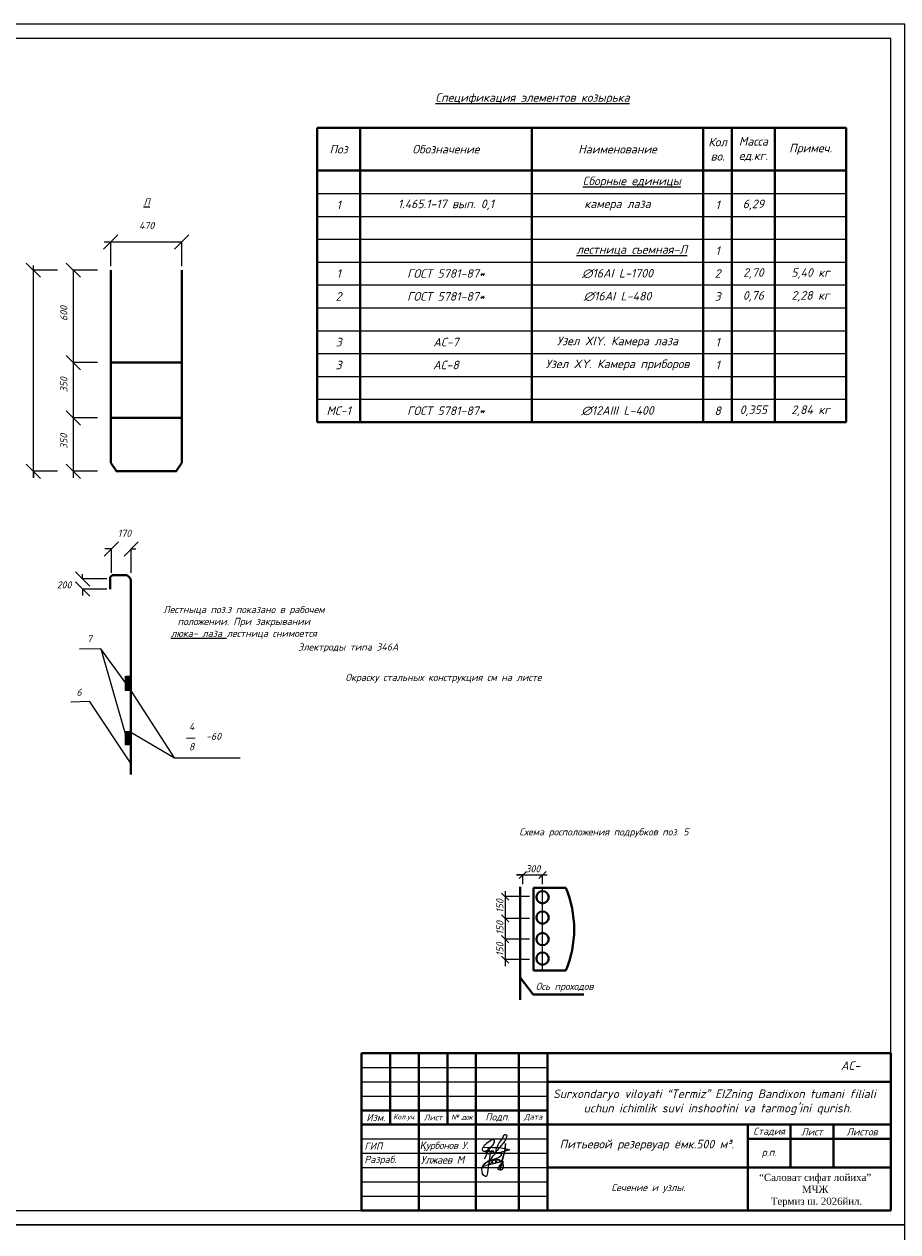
# Model space of a CAD drawing. Header units: millimetres. Extents: x -3143211 to -2549809, y 1060331 to 1394375.
# Tile 90 of 151: x -3088094 to -3057547, y 1160555 to 1202805. Entities that reach past the tile are written whole.
import ezdxf

# ---------------------------------------------------------------- set-up
doc = ezdxf.new("R2010")
doc.units = ezdxf.units.MM
for name, color, linetype in [('(002) Рамка', 7, 'Continuous'), ('размер', 34, 'Continuous'), ('Рамка', 7, 'Continuous'), ('шрифт', 1, 'Continuous')]:
    doc.layers.add(name, color=color, linetype=linetype)
doc.styles.add('Arial', font='arial.ttf')
doc.styles.get("Standard").update_dxf_attribs({"font": 'isocpeui.ttf'})
doc.styles.add('V@ler@Live', font='isocpeui.ttf')

# ---------------------------------------------------------------- blocks, each defined once
blk = doc.blocks.new('_Oblique')
at = {"color": 0, "linetype": 'ByBlock', "lineweight": -2}
blk.add_line((-0.5, -0.5), (0.5, 0.5), dxfattribs=at)

msp = doc.modelspace()

# ---------------------------------------------------------------- hatches: boundary and pattern name
for points in [[(-3084369.66862, 1179993.3922), (-3084555.25892, 1179993.3922), (-3084555.25892, 1179489.27479), (-3084369.66862, 1179489.27479)], [(-3084369.66862, 1178056.12602), (-3084547.53939, 1178056.12602), (-3084547.53939, 1177587.19352), (-3084369.66862, 1177587.19352)]]:
    msp.add_hatch(color=0).paths.add_polyline_path(points)

# ---------------------------------------------------------------- linework, layer by layer
msp.add_line((-3057296.73173, 1202804.62022), (-3116696.73173, 1202804.62022))
at = {"color": 0, "lineweight": 40, "ltscale": 25}
for p, q in [((-3077848.10111, 1188880.74482), (-3077848.10111, 1199180.74482)), ((-3077848.10111, 1199180.74482), (-3059348.10111, 1199180.74482)), ((-3076348.10111, 1188880.74482), (-3076348.10111, 1199180.74482)), ((-3070348.10111, 1188880.74482), (-3070348.10111, 1199180.74482)), ((-3064348.10111, 1199180.74482), (-3064348.10111, 1188880.74482)), ((-3063348.10111, 1199180.74482), (-3063348.10111, 1188880.74482)), ((-3061848.10111, 1199180.74482), (-3061848.10111, 1188880.74482)), ((-3059348.10111, 1199180.74482), (-3059348.10111, 1188880.74482)), ((-3077848.10111, 1197680.74482), (-3059348.10111, 1197680.74482)), ((-3077848.10111, 1188880.74482), (-3059348.10111, 1188880.74482)), ((-3070749.7741, 1168670.22934), (-3070749.7741, 1172622.46795))]:
    msp.add_line(p, q, dxfattribs=at)
at = {"color": 0, "lineweight": 0, "ltscale": 25}
for p, q in [((-3077848.10111, 1196880.74482), (-3059348.10111, 1196880.74482)), ((-3077848.10111, 1196080.74482), (-3059348.10111, 1196080.74482)), ((-3077848.10111, 1195280.74482), (-3059348.10111, 1195280.74482)), ((-3070348.10111, 1195280.74482), (-3059348.10111, 1195280.74482)), ((-3077848.10111, 1194480.74482), (-3059348.10111, 1194480.74482)), ((-3077848.10111, 1193680.74482), (-3059348.10111, 1193680.74482)), ((-3077848.10111, 1192880.74482), (-3059348.10111, 1192880.74482)), ((-3077848.10111, 1192080.74482), (-3059348.10111, 1192080.74482)), ((-3077848.10111, 1191280.74482), (-3059348.10111, 1191280.74482)), ((-3077848.10111, 1190480.74482), (-3059348.10111, 1190480.74482)), ((-3077848.10111, 1189680.74482), (-3059348.10111, 1189680.74482))]:
    msp.add_line(p, q, dxfattribs=at)
at = {"color": 0}
for p, q in [((-3071274.05866, 1172468.85213), (-3071274.05866, 1169849.7473)), ((-3070430.70031, 1172283.19558), (-3071274.05866, 1172283.19558)), ((-3071274.05866, 1172283.19558), (-3071274.05866, 1172056.21548)), ((-3070430.70031, 1171520.95567), (-3071274.05866, 1171520.95567)), ((-3071274.05866, 1171520.95567), (-3071274.05866, 1171293.97557)), ((-3070430.70031, 1170792.55317), (-3071274.05866, 1170792.55317)), ((-3071274.05866, 1170792.55317), (-3071274.05866, 1170565.57307)), ((-3070430.70031, 1170076.72741), (-3071274.05866, 1170076.72741))]:
    msp.add_line(p, q, dxfattribs=at)
at = {"color": 0, "lineweight": 40, "ltscale": 100}
for p, q in [((-3076296.73173, 1166804.62022), (-3057796.73173, 1166804.62022)), ((-3076296.73173, 1166804.62022), (-3076296.73173, 1161304.62022)), ((-3075296.73173, 1166804.62022), (-3075296.73173, 1164304.62022)), ((-3074296.73173, 1166804.62022), (-3074296.73173, 1161304.62022)), ((-3073296.73173, 1166804.62022), (-3073296.73173, 1164304.62022)), ((-3072296.73173, 1166804.62022), (-3072296.73173, 1161304.62022)), ((-3070796.73173, 1166804.62022), (-3070796.73173, 1161304.62022)), ((-3069796.73173, 1166804.62022), (-3069796.73173, 1161304.62022)), ((-3057796.73173, 1166804.62022), (-3057796.73173, 1161304.62022)), ((-3069796.73173, 1165804.62022), (-3057796.73173, 1165804.62022)), ((-3076296.73173, 1164804.62022), (-3069796.73173, 1164804.62022)), ((-3076296.73173, 1164304.62022), (-3057796.73173, 1164304.62022)), ((-3062796.73173, 1164304.62022), (-3062796.73173, 1161304.62022)), ((-3061296.73173, 1164304.62022), (-3061296.73173, 1162804.62022)), ((-3059796.73173, 1164304.62022), (-3059796.73173, 1162804.62022)), ((-3062796.73173, 1163804.62022), (-3057796.73173, 1163804.62022)), ((-3069796.73173, 1162804.62022), (-3057796.73173, 1162804.62022)), ((-3076296.73173, 1161304.62022), (-3057796.73173, 1161304.62022))]:
    msp.add_line(p, q, dxfattribs=at)
at = {"color": 0, "ltscale": 100}
for p, q in [((-3076296.73173, 1166304.62022), (-3069796.73173, 1166304.62022)), ((-3076296.73173, 1165804.62022), (-3069796.73173, 1165804.62022)), ((-3076296.73173, 1165304.62022), (-3069796.73173, 1165304.62022)), ((-3076296.73173, 1163804.62022), (-3069796.73173, 1163804.62022)), ((-3076296.73173, 1163304.62022), (-3069796.73173, 1163304.62022)), ((-3076296.73173, 1162804.62022), (-3069796.73173, 1162804.62022)), ((-3076296.73173, 1162304.62022), (-3069796.73173, 1162304.62022)), ((-3076296.73173, 1161804.62022), (-3069796.73173, 1161804.62022))]:
    msp.add_line(p, q, dxfattribs=at)
at = {"color": 0}
for points in [[(-3116696.73173, 1160804.62022), (-3057296.73173, 1160804.62022), (-3057296.73173, 1202804.62022), (-3116696.73173, 1202804.62022)], [(-3114696.73173, 1161304.62022), (-3057796.73173, 1161304.62022), (-3057796.73173, 1202304.62022), (-3114696.73173, 1202304.62022)], [(-3084555.25892, 1179993.3922), (-3084369.66862, 1179993.3922), (-3084369.66862, 1179489.27479), (-3084555.25892, 1179489.27479)], [(-3084547.53939, 1178056.12602), (-3084369.66862, 1178056.12602), (-3084369.66862, 1177587.19352), (-3084547.53939, 1177587.19352)], [(-3116696.73173, 1118804.62022), (-3057296.73173, 1118804.62022), (-3057296.73173, 1160804.62022), (-3116696.73173, 1160804.62022)]]:
    msp.add_lwpolyline(points, close=True, dxfattribs=at)
at = {"color": 0, "lineweight": 40, "ltscale": 25}
for points in [[(-3085064.10442, 1194198.18423), (-3085064.10442, 1187462.59465)], [(-3082582.59807, 1194198.18423), (-3082582.59807, 1187462.59465)], [(-3082582.59807, 1187462.59465), (-3082582.59807, 1190962.52001), (-3085064.10442, 1190962.52001)], [(-3082582.59807, 1189030.19469), (-3085064.10442, 1189030.19469)], [(-3085064.10442, 1187462.59465), (-3084869.50801, 1187164.49611), (-3082776.87284, 1187164.49611)], [(-3082582.59807, 1187462.59465), (-3082777.19449, 1187164.49611), (-3084869.82965, 1187164.49611)], [(-3084369.66862, 1176550.51131), (-3084369.66862, 1183288.49647)], [(-3070280.81283, 1172589.82833), (-3070280.81283, 1169692.68785)], [(-3070280.81283, 1172589.82833), (-3069155.04844, 1172589.82833)], [(-3070280.81283, 1169692.68785), (-3069155.04844, 1169692.68785)], [(-3070749.7741, 1169447.29182), (-3070300.11164, 1168862.17425), (-3068528.8018, 1168862.17425)]]:
    msp.add_lwpolyline(points, dxfattribs=at)
msp.add_lwpolyline([(-3085085.67546, 1183040.40542), (-3085085.67546, 1183393.89295, -0.4968660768), (-3084962.593, 1183523.46907), (-3084504.81135, 1183523.46907, -0.3626417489), (-3084369.66862, 1183288.49647)], format="xyb", dxfattribs=at)
at = {"color": 0}
msp.add_lwpolyline([(-3069968.49362, 1169692.68785), (-3069968.49362, 1172589.82833)], dxfattribs=at)
at = {"lineweight": 18, "elevation": 0}
msp.add_lwpolyline([(-3071998.39511, 1163110.93451), (-3071952.47911, 1163189.15458), (-3071927.27606, 1163245.79636), (-3071920.11145, 1163281.23472), (-3071918.47159, 1163315.88492), (-3071920.26762, 1163326.27517), (-3071925.44098, 1163333.00337), (-3071932.68369, 1163336.62698), (-3071921.82939, 1163326.27517), (-3071914.05959, 1163319.55659), (-3071895.41598, 1163305.59078), (-3071865.41049, 1163292.13439), (-3071844.69753, 1163289.02981), (-3071811.56851, 1163288.52039), (-3071796.04843, 1163292.65343), (-3071774.82789, 1163299.38162), (-3071764.98875, 1163308.17633), (-3071759.28829, 1163315.93298), (-3071758.78072, 1163324.20866), (-3071763.4465, 1163330.93685), (-3071770.68921, 1163330.93685), (-3071776.37014, 1163327.83227), (-3071781.03593, 1163323.17059), (-3071791.38264, 1163308.69536), (-3071798.11777, 1163294.71994), (-3071805.36048, 1163269.37387), (-3071815.70719, 1163221.78632), (-3071852.36972, 1162970.14224), (-3071868.26072, 1162821.824), (-3071893.44424, 1162615.22999), (-3071911.99025, 1162520.96799), (-3071925.24576, 1162497.13096), (-3071945.11927, 1162489.18208), (-3071959.68277, 1162489.18208), (-3071984.86629, 1162499.78379), (-3072016.66781, 1162522.2944), (-3072065.68783, 1162584.53981), (-3072085.56134, 1162665.31659), (-3072086.88884, 1162764.63435), (-3072072.32535, 1162837.47186), (-3072044.48682, 1162893.0948), (-3072014.0128, 1162926.19752), (-3071908.00774, 1162999.03503), (-3071827.1862, 1163059.95402), (-3071738.39963, 1163147.35327), (-3071701.30762, 1163202.97621), (-3071637.70458, 1163273.16089), (-3071599.28507, 1163304.9468), (-3071560.84603, 1163318.19173), (-3071522.42652, 1163326.131), (-3071495.93501, 1163326.131), (-3071466.76898, 1163318.19173), (-3071425.69446, 1163300.97716), (-3071411.13096, 1163277.14013), (-3071411.13096, 1163251.97669), (-3071415.09395, 1163226.81324), (-3071437.62247, 1163197.68016), (-3071510.49851, 1163148.67968), (-3071650.9601, 1163095.70957), (-3071798.03968, 1163050.67873), (-3071876.20622, 1163022.87206), (-3071931.86376, 1162984.47329), (-3072016.66781, 1162926.19752), (-3072040.52383, 1162893.0948), (-3072048.05936, 1162876.18781), (-3072049.09403, 1162867.33543), (-3072045.9705, 1162860.04976), (-3072039.72342, 1162856.39731), (-3072030.86038, 1162855.35925), (-3071949.57031, 1162876.70684), (-3071892.25339, 1162896.49735), (-3071829.2165, 1162922.01643), (-3071787.36109, 1162945.88229), (-3071739.3367, 1162993.88315), (-3071724.67559, 1163025.87091), (-3071725.72978, 1163041.41304), (-3071732.543, 1163046.13239), (-3071748.80492, 1163051.37077), (-3071766.12103, 1163050.32309), (-3071782.91005, 1163046.13239), (-3071793.92052, 1163038.78904), (-3071809.65534, 1163027.78364), (-3071822.2471, 1163013.63521), (-3071843.74095, 1162981.65706), (-3071850.57369, 1162961.732), (-3071854.24384, 1162941.81654), (-3071849.51949, 1162923.46779), (-3071837.98192, 1162916.12445), (-3071821.72001, 1162913.51007), (-3071729.39994, 1162931.33017), (-3071639.71536, 1162955.96497), (-3071614.53184, 1162970.64205), (-3071599.32411, 1163002.62019), (-3071598.79702, 1163017.29727), (-3071599.32411, 1163031.97435), (-3071608.77282, 1163043.50839), (-3071618.72909, 1163051.89941), (-3071631.32085, 1163058.18547), (-3071654.92309, 1163058.71411), (-3071679.57951, 1163053.47573), (-3071695.84143, 1163047.18006), (-3071707.9061, 1163040.89401), (-3071719.44366, 1163027.26461), (-3071726.78398, 1163012.58753), (-3071727.83817, 1162994.75782), (-3071716.80818, 1162974.84236), (-3071697.4032, 1162960.68432), (-3071673.80097, 1162958.58897), (-3071629.23199, 1162962.77967), (-3071597.76235, 1162966.97999), (-3071541.63628, 1162977.98539), (-3071487.05245, 1162993.71975), (-3071467.62795, 1163005.78245), (-3071458.72587, 1163020.45952), (-3071457.67168, 1163047.71832), (-3071461.86893, 1163060.30004), (-3071475.49536, 1163071.30545), (-3071492.81148, 1163074.97712), (-3071520.08386, 1163073.92944), (-3071543.159, 1163068.16242), (-3071568.34252, 1163051.90902), (-3071582.49605, 1163030.93628), (-3071584.07735, 1163016.78785), (-3071578.2988, 1163003.15845), (-3071565.72656, 1162995.29607), (-3071539.48884, 1162985.33835), (-3071510.65469, 1162986.90506), (-3071436.15831, 1163004.20613), (-3071401.77987, 1163012.5587), (-3071351.93992, 1163143.16256), (-3071316.89773, 1163273.76642), (-3071280.52804, 1163450.14123), (-3071267.05778, 1163634.6091), (-3071261.66968, 1163650.76637), (-3071260.32265, 1163633.26346), (-3071287.26317, 1163403.02465), (-3071399.08582, 1162946.58395), (-3071446.23172, 1162785.01117), (-3071459.70197, 1162752.69661), (-3071473.17223, 1162732.50242), (-3071485.29546, 1162728.45589), (-3071494.74416, 1162728.45589), (-3071512.2555, 1162733.84806), (-3071518.99063, 1162743.26753), (-3071521.68468, 1162756.73353), (-3071521.68468, 1162776.92772), (-3071502.82632, 1162815.98009), (-3071483.94844, 1162836.17428), (-3071342.51074, 1163017.94125), (-3071413.9031, 1162840.2112), (-3071439.49659, 1162795.78589), (-3071455.6609, 1162770.19953), (-3071467.78413, 1162732.50242), (-3071447.57874, 1162723.07333), (-3071412.55608, 1162724.41897), (-3071372.14531, 1162750.00533), (-3071338.46966, 1162798.47717), (-3071331.73454, 1162834.82864), (-3071331.73454, 1162877.91792), (-3071346.55182, 1162949.27523), (-3071403.1269, 1163007.16653), (-3071473.17223, 1163055.63837), (-3071574.21868, 1163081.22473), (-3071721.064, 1163089.29856)], dxfattribs=at)
at = {"color": 0, "ltscale": 100}
msp.add_lwpolyline([(-3072049.4322, 1163510.93729), (-3072065.166, 1163487.1682), (-3072078.25145, 1163455.91784), (-3072080.97758, 1163428.58192), (-3072069.12394, 1163405.35617), (-3072047.23408, 1163388.64364), (-3072026.29332, 1163381.76073), (-3072001.96004, 1163380.53203), (-3071980.79714, 1163381.48889), (-3071947.90177, 1163387.80638), (-3071916.68247, 1163400.90892), (-3071880.03109, 1163424.02593), (-3071835.26188, 1163456.41801), (-3071805.07245, 1163484.74342), (-3071729.81091, 1163563.72835), (-3071710.9299, 1163585.4753), (-3071686.53603, 1163620.34654), (-3071667.10979, 1163652.22757), (-3071652.83292, 1163686.37028), (-3071647.72394, 1163705.96429), (-3071648.67304, 1163727.70037), (-3071649.88465, 1163740.03089), (-3071652.2675, 1163747.33786), (-3071656.9928, 1163753.64448), (-3071666.78669, 1163763.98516), (-3071675.44975, 1163770.15042), (-3071687.64668, 1163777.47914), (-3071698.9349, 1163780.03441), (-3071721.16805, 1163780.03441), (-3071736.73732, 1163774.27146), (-3071774.45896, 1163752.85072), (-3071824.29676, 1163720.90444), (-3071878.45599, 1163681.58595), (-3071923.77042, 1163643.83325), (-3071972.43699, 1163600.69817), (-3072004.38327, 1163570.06759), (-3072049.4322, 1163510.93729), (-3071785.90873, 1163513.66687), (-3071729.73014, 1163510.86151), (-3071661.55655, 1163508.87166), (-3071611.76664, 1163507.4184), (-3071545.54433, 1163505.03333), (-3071474.68499, 1163500.90141), (-3071416.72937, 1163491.19139), (-3071356.53225, 1163478.09973), (-3071286.92492, 1163466.31288), (-3071221.25534, 1163449.50248), (-3071190.137, 1163443.5112), (-3071171.47812, 1163438.43329), (-3071142.68205, 1163429.65839), (-3071135.10945, 1163425.82005), (-3071131.49479, 1163424.0368), (-3071129.51582, 1163420.89437), (-3071130.94957, 1163418.45871), (-3071139.00681, 1163413.64176), (-3071235.51202, 1163384.45735), (-3071300.99986, 1163366.86407), (-3071364.77124, 1163348.05295), (-3071439.16445, 1163327.76305), (-3071467.61723, 1163322.06535), (-3071486.55404, 1163318.27323), (-3071528.96539, 1163317.5746), (-3071552.99577, 1163319.96677), (-3071565.93986, 1163325.82757), (-3071579.22725, 1163335.82029), (-3071585.64882, 1163344.61694), (-3071593.05987, 1163361.17724), (-3071594.97826, 1163384.48997), (-3071594.67535, 1163398.79947), (-3071587.52682, 1163424.99367), (-3071576.2184, 1163464.89933), (-3071548.43201, 1163535.55517), (-3071518.30317, 1163597.89281), (-3071480.41998, 1163664.22101), (-3071431.20818, 1163743.54302), (-3071386.56013, 1163807.27246), (-3071349.72701, 1163862.21614), (-3071328.36218, 1163900.49077), (-3071306.87066, 1163938.99237), (-3071297.44578, 1163950.83497), (-3071282.48233, 1163957.46779), (-3071268.10448, 1163958.8161), (-3071253.20161, 1163956.81538), (-3071235.14853, 1163947.68166), (-3071225.92006, 1163935.64472), (-3071221.3563, 1163919.7042), (-3071222.08327, 1163898.55529), (-3071225.94025, 1163875.44916), (-3071237.51118, 1163837.84868), (-3071254.494, 1163799.65016), (-3071273.7385, 1163766.26859), (-3071293.10975, 1163732.66715), (-3071311.17743, 1163705.80119), (-3071333.33293, 1163672.85679), (-3071357.48135, 1163642.65891), (-3071412.51669, 1163575.18596), (-3071460.67064, 1163518.0815), (-3071474.68499, 1163500.90141), (-3071511.43734, 1163460.4847), (-3071547.2204, 1163417.90416), (-3071610.85043, 1163346.07398), (-3071651.01449, 1163300.73388), (-3071655.84176, 1163302.86279), (-3071656.28602, 1163319.35785), (-3071662.30371, 1163328.70904), (-3071671.7947, 1163332.98232), (-3071686.25332, 1163337.41869), (-3071695.82509, 1163344.6713), (-3071691.86714, 1163354.63141), (-3071685.10229, 1163366.30952), (-3071670.92638, 1163381.42365), (-3071720.01702, 1163360.25299), (-3071729.14452, 1163367.67958), (-3071732.35531, 1163371.24608), (-3071707.47679, 1163391.39463), (-3071707.86047, 1163394.45008), (-3071709.79906, 1163395.0155), (-3071742.08862, 1163363.9391), (-3071752.04406, 1163358.99167), (-3071761.05041, 1163356.01234), (-3071767.51236, 1163355.15333), (-3071775.06477, 1163355.67526), (-3071781.34498, 1163357.75209), (-3071784.87885, 1163361.39471), (-3071785.48466, 1163364.00434), (-3071748.20728, 1163394.24348), (-3071748.28805, 1163397.98396), (-3071751.57961, 1163399.13654), (-3071792.12836, 1163360.0029), (-3071800.62986, 1163354.71839), (-3071813.95764, 1163350.34726), (-3071832.09149, 1163348.91196), (-3071843.13739, 1163351.6412), (-3071850.26573, 1163357.66511), (-3071852.2245, 1163367.96229), (-3071845.6212, 1163381.0757), (-3071835.76672, 1163398.11444), (-3071829.50671, 1163403.34458), (-3071825.38721, 1163404.13834), (-3071823.40824, 1163402.94226), (-3071823.61018, 1163401.14814), (-3071885.48336, 1163374.88869), (-3071906.92896, 1163366.99455), (-3071928.47553, 1163360.99239), (-3071943.76209, 1163355.07722), (-3071951.94913, 1163351.90922), (-3071955.61573, 1163348.59663), (-3071957.57451, 1163343.6057), (-3071957.45334, 1163334.49373), (-3071954.86856, 1163328.52419), (-3071949.57784, 1163323.70724), (-3071943.17647, 1163319.89065), (-3071936.09772, 1163315.6702), (-3071928.8794, 1163315.7696), (-3071920.82216, 1163317.80294), (-3071915.08718, 1163321.98923), (-3071908.95211, 1163326.46757), (-3071904.12205, 1163333.67822), (-3071899.1011, 1163341.17386), (-3071894.32816, 1163350.56473), (-3071891.17796, 1163359.00254), (-3071888.21806, 1163366.93062), (-3071886.41546, 1163371.7589), (-3071886.41149, 1163374.54705), (-3071884.17078, 1163383.47874), (-3071881.2629, 1163399.85419), (-3071876.05295, 1163425.04804), (-3071870.35836, 1163453.44956), (-3071859.13072, 1163490.56073), (-3071851.05034, 1163512.99213)], dxfattribs=at)
at = {"color": 0, "lineweight": 40, "ltscale": 25}
for centre in [(-3069968.49362, 1172260.13823), (-3069968.49362, 1171548.50471), (-3069968.49362, 1170796.44597), (-3069968.49362, 1170113.40955)]:
    msp.add_circle(centre, 216.20004, dxfattribs=at)
msp.add_arc((-3072613.80443, 1171141.25809), 3749.84649, 337.275455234, 22.724544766, dxfattribs=at)
at = {"layer": 'размер', "color": 0}
for p, q in [((-3082582.59807, 1195183.02482), (-3085291.08452, 1195183.02482)), ((-3085064.10442, 1195183.02482), (-3085291.08452, 1195183.02482)), ((-3085064.10442, 1194339.66648), (-3085064.10442, 1195183.02482)), ((-3082582.59807, 1194339.91107), (-3082582.59807, 1195183.02482)), ((-3087771.48399, 1186937.51601), (-3087771.48399, 1194363.33724)), ((-3086928.37024, 1194198.18423), (-3087771.48399, 1194198.18423)), ((-3085531.77911, 1194198.18423), (-3086374.89286, 1194198.18423)), ((-3086374.89286, 1194198.18423), (-3086374.89286, 1186937.51601)), ((-3085531.53452, 1190962.52001), (-3086374.89286, 1190962.52001)), ((-3086374.89286, 1190962.52001), (-3086374.89286, 1190735.53991)), ((-3085531.53452, 1189030.19469), (-3086374.89286, 1189030.19469)), ((-3086374.89286, 1189030.19469), (-3086374.89286, 1188803.21459)), ((-3086928.12564, 1187164.49611), (-3087771.48399, 1187164.49611)), ((-3087771.48399, 1187164.49611), (-3087771.48399, 1186937.51601)), ((-3085531.53452, 1187164.49611), (-3086374.89286, 1187164.49611)), ((-3086374.89286, 1187164.49611), (-3086374.89286, 1186937.51601)), ((-3085041.26749, 1184447.40683), (-3085268.24759, 1184447.40683)), ((-3085041.26749, 1183604.04849), (-3085041.26749, 1184447.40683)), ((-3084351.98052, 1183604.29308), (-3084351.98052, 1184447.40683)), ((-3084351.98052, 1184447.40683), (-3084186.8275, 1184447.40683)), ((-3086048.66578, 1183393.89295), (-3086048.66578, 1183559.04597)), ((-3085205.55203, 1183393.89295), (-3086048.66578, 1183393.89295)), ((-3085205.30744, 1183040.40542), (-3086048.66578, 1183040.40542)), ((-3086048.66578, 1183040.40542), (-3086048.66578, 1182813.42532)), ((-3070884.76069, 1173041.41638), (-3069803.34061, 1173041.41638)), ((-3070657.78059, 1173041.41638), (-3070884.76069, 1173041.41638)), ((-3070657.78059, 1172713.85384), (-3070657.78059, 1173041.41638)), ((-3069968.49362, 1172714.09844), (-3069968.49362, 1173041.41638))]:
    msp.add_line(p, q, dxfattribs=at)
for points in [[(-3084534.67351, 1179752.18841), (-3085417.27279, 1180953.26649), (-3086153.52269, 1180934.55112)], [(-3085417.27279, 1180953.26649), (-3084553.97233, 1177941.28846)], [(-3082837.02083, 1177134.73054), (-3084369.66862, 1179508.43933)], [(-3086461.98214, 1179091.90989), (-3085822.54797, 1179124.25006), (-3084369.66862, 1176933.05363)], [(-3084369.66862, 1178034.86535), (-3082837.02083, 1177134.73054), (-3080546.57278, 1177134.73054)], [(-3082421.77459, 1177830.9426), (-3082114.92339, 1177832.58955)]]:
    msp.add_lwpolyline(points, dxfattribs=at)

# ---------------------------------------------------------------- block references
for p, xscale, yscale, zscale in [((-3085064.10442, 1195183.02482), 499.9999998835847, 499.9999998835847, 499.9999998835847), ((-3085041.26749, 1184447.40683), 499.9999998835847, 499.9999998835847, 499.9999998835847), ((-3070657.78059, 1173041.41638), 249.9999999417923, 249.9999999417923, 249.9999999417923)]:
    msp.add_blockref('_Oblique', p, dxfattribs=dict(at, xscale=xscale, yscale=yscale, zscale=zscale))
for p, xscale, yscale, zscale, rotation in [((-3082582.59807, 1195183.02482), 499.9999998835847, 499.9999998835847, 499.9999998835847, 180), ((-3087771.48399, 1194198.18423), 499.9999998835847, 499.9999998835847, 499.9999998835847, 270), ((-3086374.89286, 1194198.18423), 499.9999998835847, 499.9999998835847, 499.9999998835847, 270), ((-3086374.89286, 1190962.52001), 499.9999998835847, 499.9999998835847, 499.9999998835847, 90), ((-3086374.89286, 1189030.19469), 499.9999998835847, 499.9999998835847, 499.9999998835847, 90), ((-3087771.48399, 1187164.49611), 499.9999998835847, 499.9999998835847, 499.9999998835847, 90), ((-3086374.89286, 1187164.49611), 499.9999998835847, 499.9999998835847, 499.9999998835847, 90), ((-3084351.98052, 1184447.40683), 499.9999998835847, 499.9999998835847, 499.9999998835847, 180), ((-3086048.66578, 1183393.89295), 499.9999998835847, 499.9999998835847, 499.9999998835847, 270), ((-3086048.66578, 1183040.40542), 499.9999998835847, 499.9999998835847, 499.9999998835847, 90), ((-3069968.49362, 1173041.41638), 249.9999999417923, 249.9999999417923, 249.9999999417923, 180), ((-3071274.05866, 1172283.19558), 250, 250, 250, 90), ((-3071274.05866, 1171520.95567), 250, 250, 250, 90), ((-3071274.05866, 1170792.55317), 250, 250, 250, 90), ((-3071274.05866, 1170076.72741), 250, 250, 250, 90)]:
    msp.add_blockref('_Oblique', p, dxfattribs=dict(at, xscale=xscale, yscale=yscale, zscale=zscale, rotation=rotation))

# ---------------------------------------------------------------- texts
at = {"layer": '(002) Рамка', "insert": (-3069699.28716, 1165534.63865), "char_height": 300, "width": 11750.9206449, "attachment_point": 1}
msp.add_mtext('\\pi96.71032;Surxondaryo viloyati “Termiz” EIZning Bandixon tumani filiali \\P\\pi1164.55123;uchun ichimlik suvi inshootini va tarmog’ini qurish.', dxfattribs=at)
at = {"color": 0, "char_height": 300}
for s, insert, width, attachment_point in [('\\pt5.95;{\\LСпецификация элементов козырька}', (-3073716.50994, 1200387.80676), 9898.2829928, 1), ('Обозначение', (-3073348.10111, 1198430.74482), 6000, 5), ('\\pt5.9499;Кол\\Pво.', (-3063848.10111, 1198430.74482), 1000, 5), ('\\pt5.9499;Масса\\Pед.кг.', (-3062598.10111, 1198430.74482), 1500, 5), ('Поз', (-3077098.10111, 1198430.74482), 1500, 5), ('\\pt6.8001;Наименование', (-3067348.10111, 1198430.74482), 6000, 5), ('\\pt5.9499;Примеч.', (-3060598.10111, 1198430.74482), 2500, 5), ('\\pt6.8001;{\\LСборные единицы}', (-3066848.10111, 1197280.74482), 7000, 5), ('\\pt5.9499;1', (-3077098.10111, 1196480.74482), 1500, 5), ('\\pt6.8001;1.465.1-17 вып. 0,1', (-3073348.10111, 1196480.74482), 6000, 5), ('\\pt5.1;камера лаза', (-3067348.10111, 1196480.74482), 6000, 5), ('\\pt6.8001;1', (-3063848.10111, 1196480.74482), 1000, 5), ('\\pt6.8001;6,29', (-3062598.10111, 1196480.74482), 1500, 5), ('\\pt6.8001;{\\Lлестница съемная-Л}', (-3066848.10111, 1194880.74482), 7000, 5), ('\\pt6.8001;1', (-3063848.10111, 1194880.74482), 1000, 5), ('\\pt5.9499;1', (-3077098.10111, 1194080.74482), 1500, 5), ('\\pt6.8001;ГОСТ 5781-87*', (-3073348.10111, 1194080.74482), 6000, 5), ('\\pt5.1;∅16АI L-1700', (-3067348.10111, 1194080.74482), 6000, 5), ('\\pt6.8001;2', (-3063848.10111, 1194080.74482), 1000, 5), ('\\pt6.801;2,70', (-3062598.10111, 1194080.74482), 1500, 5), ('\\pt6.801;5,40 кг', (-3060598.10111, 1194080.74482), 2500, 5), ('\\pt5.9499;2', (-3077098.10111, 1193280.74482), 1500, 5), ('\\pt6.8001;ГОСТ 5781-87*', (-3073348.10111, 1193280.74482), 6000, 5), ('\\pt5.1;∅16АI L-480', (-3067348.10111, 1193280.74482), 6000, 5), ('\\pt6.801;3', (-3063848.10111, 1193280.74482), 1000, 5), ('\\pt6.801;0,76', (-3062598.10111, 1193280.74482), 1500, 5), ('\\pt6.801;2,28 кг', (-3060598.10111, 1193280.74482), 2500, 5), ('\\pt5.9499;3', (-3077098.10111, 1191680.74482), 1500, 5), ('\\pt6.8001;АС-7', (-3073348.10111, 1191680.74482), 6000, 5), ('\\pt5.1;Узел XIY. Камера лаза', (-3067348.10111, 1191680.74482), 6000, 5), ('\\pt6.8001;1', (-3063848.10111, 1191680.74482), 1000, 5), ('\\pt5.9499;3', (-3077098.10111, 1190880.74482), 1500, 5), ('\\pt6.8001;АС-8', (-3073348.10111, 1190880.74482), 6000, 5), ('\\pt5.1;Узел XY. Камера приборов', (-3067348.10111, 1190880.74482), 6000, 5), ('\\pt6.8001;1', (-3063848.10111, 1190880.74482), 1000, 5), ('\\pt5.9499;МС-1', (-3077098.10111, 1189280.74482), 1500, 5), ('\\pt6.8001;ГОСТ 5781-87*', (-3073348.10111, 1189280.74482), 6000, 5), ('\\pt5.1;∅12АIII L-400', (-3067348.10111, 1189280.74482), 6000, 5), ('\\pt6.8001;8', (-3063848.10111, 1189280.74482), 1000, 5), ('\\pt6.8001;0,355', (-3062598.10111, 1189280.74482), 1500, 5), ('\\pt6.8001;2,84 кг', (-3060598.10111, 1189280.74482), 2500, 5)]:
    msp.add_mtext(s, dxfattribs=dict(at, insert=insert, width=width, attachment_point=attachment_point))
at = {"char_height": 300}
for s, insert, width, attachment_point in [('АС-', (-3059537.09718, 1166521.031), 3755.5448795, 1), ('\\pt184.701;{\\C0;Питьевой резервуар ёмк.500 м³.}', (-3066326.11925, 1163775.10852), 6815.5670785, 2)]:
    msp.add_mtext(s, dxfattribs=dict(at, insert=insert, width=width, attachment_point=attachment_point))
at = {"color": 0, "ltscale": 100, "style": 'V@ler@Live'}
for s, insert, char_height, width, attachment_point in [('Изм.', (-3075796.73173, 1164554.62022), 250, 700, 5), ('{\\W0.9;Кол.уч.}', (-3074796.73173, 1164554.62022), 180, 700, 5), ('Лист', (-3073796.73173, 1164554.62022), 200, 700, 5), ('{\\T0.9;№ док}', (-3072796.73173, 1164554.62022), 180, 700, 5), ('Подп.', (-3071546.73173, 1164554.62022), 250, 1200, 5), ('Дата', (-3070296.73173, 1164554.62022), 200, 700, 5), ('Стадия', (-3062046.73173, 1164054.62022), 250, 1200, 5), ('Лист', (-3060546.73173, 1164054.62022), 250, 1200, 5), ('Листов', (-3058796.73173, 1164054.62022), 250, 1700, 5), ('ГИП', (-3076196.73173, 1163554.62022), 250, 1800, 4), ('Разраб.', (-3076196.73173, 1163054.62022), 250, 1800, 4), ('р.п.', (-3062046.73173, 1163304.62022), 250, 1200, 5)]:
    msp.add_mtext(s, dxfattribs=dict(at, insert=insert, char_height=char_height, width=width, attachment_point=attachment_point))
at = {"color": 0, "attachment_point": 1, "style": 'V@ler@Live'}
for s, insert, char_height, width in [('{\\fArial|b0|i1|c204|p34;\\T0.95;Қ\\fISOCPEUR|b0|i1|c204|p34;урбонов У.}', (-3074239.79471, 1163704.61698), 250.001, 2020.6836245), ('{\\T0.95;Улжаев М}', (-3074229.75051, 1163209.63459), 270.001013, 1950.389136)]:
    msp.add_mtext(s, dxfattribs=dict(at, insert=insert, char_height=char_height, width=width))
at = {"color": 0, "lineweight": 20, "insert": (-3067560.04943, 1162230.3608), "char_height": 250, "width": 2697.4046372, "attachment_point": 1}
msp.add_mtext('\\pt153.9175;{\\C256;Сечение и узлы.}', dxfattribs=at)
at = {"layer": 'размер', "color": 0, "char_height": 250, "attachment_point": 5}
for s, insert in [('\\A1;{\\L Л   }', (-3083890.98342, 1196592.04103)), ('\\A1;470', (-3083811.12817, 1195758.05094)), ('\\A1;170', (-3084587.84702, 1184992.20315)), ('\\A1;200', (-3086699.466, 1183187.29633)), ('\\A1;4', (-3082237.47088, 1178229.80473)), ('\\A1;-60', (-3081470.02122, 1177889.93347)), ('\\A1;8', (-3082237.47088, 1177526.25625)), ('\\A1;300', (-3070308.37685, 1173257.13797))]:
    msp.add_mtext(s, dxfattribs=dict(at, insert=insert))
at = {"layer": 'размер', "color": 0, "char_height": 250, "attachment_point": 5, "rotation": 90}
for s, insert in [('\\A1;600', (-3086707.58423, 1192683.45756)), ('\\A1;350', (-3086707.58423, 1190189.82063)), ('\\A1;350', (-3086707.58423, 1188209.88339)), ('\\A1;150', (-3071461.82424, 1171953.27506)), ('\\A1;150', (-3071461.82424, 1171189.04253)), ('\\A1;150', (-3071461.82424, 1170438.51706))]:
    msp.add_mtext(s, dxfattribs=dict(at, insert=insert))
at = {"layer": 'размер', "color": 0, "char_height": 250, "attachment_point": 5}
for s, insert, width in [('\\A1;7', (-3085809.36044, 1181309.45756), 220.8712121), ('\\A1;6', (-3086175.07304, 1179431.78115), 194.9242424)]:
    msp.add_mtext(s, dxfattribs=dict(at, insert=insert, width=width))
at = {"layer": 'Рамка', "color": 7, "linetype": 'Continuous', "lineweight": 9, "insert": (-3060437.68142, 1162002.33084), "char_height": 250, "width": 4603.8764225, "attachment_point": 5, "style": 'Arial'}
msp.add_mtext('{\\fTimes New Roman|b0|i0|c204|p18;\\C256;“Саловат сифат лойиха” MЧЖ\\P \\C7;Термиз ш. 2026йил.}', dxfattribs=at)
at = {"layer": 'шрифт', "color": 0, "char_height": 250, "attachment_point": 2}
for s, insert, width in [('\\A1;Лестныца поз.з показано в рабочем положении. При закрывании \\P{\\L\\C1;люка- лаза} лестница снимоется', (-3080411.58487, 1182451.70049), 7229.0818203), ('\\A1;Электроды типа 346А', (-3076763.68281, 1181140.84548), 7229.0818203), ('\\A1;Окраску стальных конструкция см на листе', (-3073431.74188, 1180078.02164), 7229.0818203), ('\\A1;Схема росположения подрубков поз. 5', (-3067824.17257, 1174670.78285), 7229.0818203), ('\\A1;Ось проходов', (-3069198.18897, 1169269.02924), 2157.2348485)]:
    msp.add_mtext(s, dxfattribs=dict(at, insert=insert, width=width))

doc.saveas('drawing.dxf')
